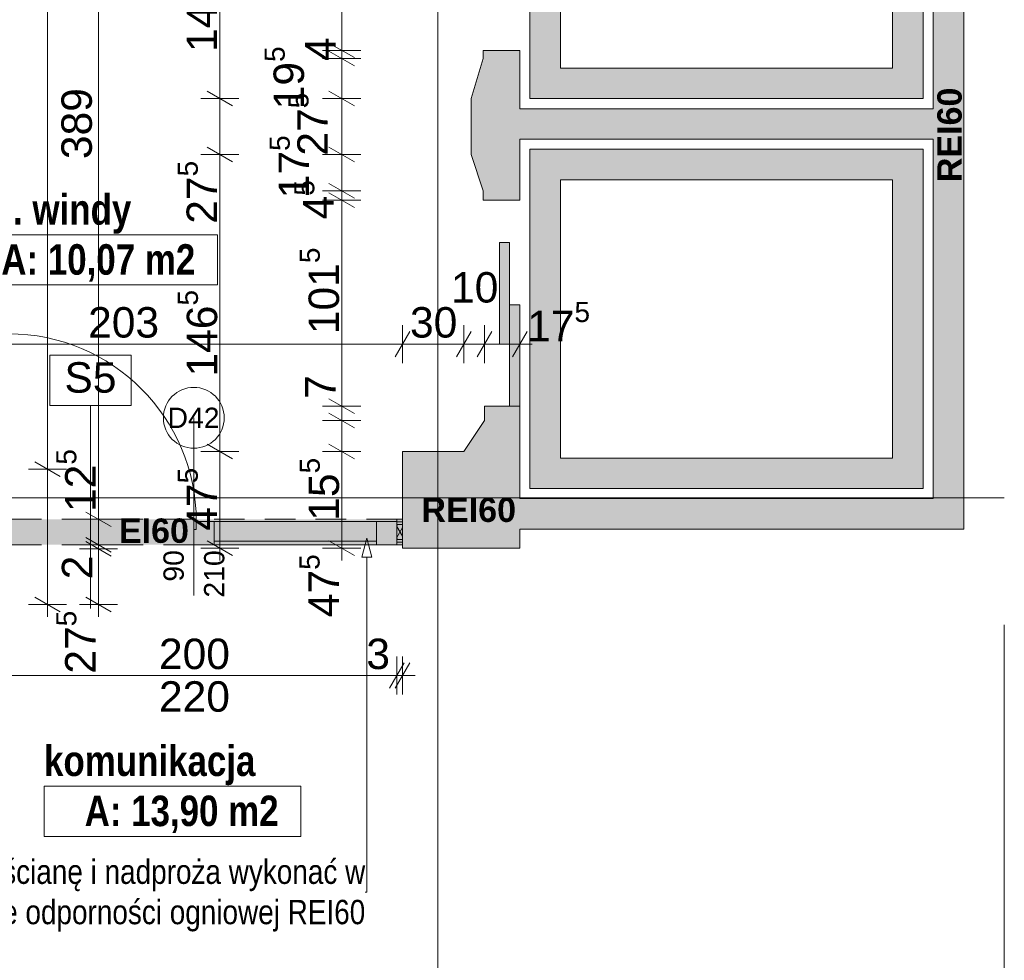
# Paper-space layout 'A-32 RZUT - PIĘTRO 2' of a CAD drawing. Header units: millimetres. Extents: x 0 to 800, y 0 to 550.
# Tile 11 of 17: x 448 to 545, y 125 to 218. Entities that reach past the tile are written whole.
import ezdxf
from ezdxf.xclip import XClip

# ---------------------------------------------------------------- set-up
doc = ezdxf.new("R2010")
doc.units = ezdxf.units.MM
doc.header["$MEASUREMENT"] = 0
doc.header["$XCLIPFRAME"] = 0
for name, pattern in [('ACAD_ISO03W100', [300, 120, -180]), ('DASHDOTX2', [1000, 500, -250, 0, -250]), ('Przer. długie kreski', [2.5, 1.5, -1]), ('PRZERYWANA_DU_A', [550, 350.0000000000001, -199.9999999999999])]:
    doc.linetypes.add(name, pattern=pattern)
for name, color, linetype, lineweight in [('0_Nr_pióra__2', 8, 'Continuous', 13), ('A_linie przekroju_Nr_pióra__1', 7, 'Continuous', 20), ('A_strefy_Nr_pióra__1', 7, 'Continuous', 20), ('A_winda_Nr_pióra__1', 7, 'Continuous', 20), ('A_wymiary_Nr_pióra__1', 7, 'Continuous', 20), ('A_wymiary_Nr_pióra__2', 8, 'Continuous', 13), ('A_ściany proj_Nr_pióra__1', 7, 'Continuous', 20), ('A_ściany_Nr_pióra__1', 7, 'Continuous', 20), ('Drzwi Archicad_Nr_pióra__1', 7, 'Continuous', 20), ('Drzwi Archicad_Nr_pióra__3', 252, 'Continuous', 13), ('Znaczniki drzwi Archicada_Nr_pióra__3', 252, 'Continuous', 13)]:
    doc.layers.add(name, color=color, linetype=linetype, lineweight=lineweight)
for name, color, linetype, lineweight, true_color in [('A_opis ścian_Nr_pióra__19', 7, 'Continuous', 5, 0x191919), ('A_opis_Nr_pióra__10', 7, 'Continuous', 13, 0x4b4b4b), ('A_opis_Nr_pióra__255', 7, 'Continuous', 15, 0x242424), ('A_osie_Nr_pióra__16', 7, 'Continuous', 5, 0x0f0f0f), ('A_ppoż proj_Nr_pióra__8', 7, 'Continuous', 13, 0x4c4c4c), ('A_ściany proj_Nr_pióra__21', 7, 'Continuous', 5, 0xb0b0b0)]:
    doc.layers.add(name, color=color, linetype=linetype, lineweight=lineweight, true_color=true_color)
for name, color, linetype in [('A_podrys', 7, 'Continuous'), ('A_ppoż proj', 7, 'Continuous'), ('A_winda', 7, 'Continuous'), ('A_ściany', 7, 'Continuous'), ('A_ściany proj', 7, 'Continuous')]:
    doc.layers.add(name, color=color, linetype=linetype)
doc.styles.add('STYL_AUTOMATYCZNY_1', font='arial.ttf')
doc.styles.add('STYL_AUTOMATYCZNY_2', font='ARIALN.TTF')
doc.styles.add('STYL_AUTOMATYCZNY_3', font='arial.ttf')
doc.styles.add('STYL_AUTOMATYCZNY_4', font='arial.ttf')
doc.styles.add('STYL_AUTOMATYCZNY_5', font='arial.ttf')
doc.styles.add('STYL_AUTOMATYCZNY_6', font='ARIALN.TTF')
pattern_1 = [(0, (-3193.413088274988, -647.6028358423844), (0, 2), [0, -2])]

# ---------------------------------------------------------------- blocks, each defined once
blk = doc.blocks.new('Rysunek_1_1', base_point=(-3193.413088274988, -647.6028358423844))
at = {"layer": 'A_ppoż proj', "linetype": 'Continuous', "lineweight": 0, "true_color": 0x121212}
blk.add_hatch(color=250, dxfattribs=at).paths.add_polyline_path([(445.1478332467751, 165.9428323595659), (485.7095795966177, 165.9428323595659), (485.7095795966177, 168.4428323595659), (445.1478332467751, 168.4428323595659)])
at = {"layer": 'A_winda', "linetype": 'Continuous', "lineweight": 0, "true_color": 0xfdfdfd}
h = blk.add_hatch(color=7, dxfattribs=at)
h.paths.add_polyline_path([(498.2495795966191, 243.2468323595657), (498.2495795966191, 209.8978323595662), (536.9695795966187, 209.8978323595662), (536.9695795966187, 243.2468323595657)])
h.paths.add_polyline_path([(533.9695795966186, 240.2468323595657), (533.9695795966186, 212.8978323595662), (501.2495795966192, 212.8978323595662), (501.2495795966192, 240.2468323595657)], flags=0)
h = blk.add_hatch(color=7, dxfattribs=at)
h.paths.add_polyline_path([(536.9695795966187, 204.8978323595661), (498.2495795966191, 204.8978323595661), (498.2495795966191, 171.4828323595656), (536.9695795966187, 171.4828323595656)])
h.paths.add_polyline_path([(533.9695795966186, 201.8978323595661), (533.9695795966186, 174.4828323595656), (501.2495795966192, 174.4828323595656), (501.2495795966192, 201.8978323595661)], flags=0)
for points in [[(495.2495795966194, 195.7009841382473), (495.2495795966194, 185.7009841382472), (496.2495795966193, 185.7009841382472), (496.2495795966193, 195.7009841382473)], [(496.2495795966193, 189.5821095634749), (496.2495795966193, 179.5821095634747), (497.2495795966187, 179.5821095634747), (497.2495795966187, 189.5821095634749)]]:
    blk.add_hatch(color=7, dxfattribs=at).paths.add_polyline_path(points)
at = {"layer": 'A_ściany', "linetype": 'Continuous', "lineweight": 0, "true_color": 0x000000}
for points in [[(540.9695795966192, 167.4828323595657), (540.9695795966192, 244.2468323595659), (537.969579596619, 244.2468323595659), (537.969579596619, 170.4828323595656)], [(492.4692545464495, 204.3710188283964), (493.6515316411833, 200.8221095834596), (493.6515323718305, 199.8821107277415), (497.2495791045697, 199.8821107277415), (497.2495791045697, 214.6440753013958), (493.6295793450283, 214.6440753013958), (493.6295793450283, 213.8487694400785), (492.4692545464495, 209.9163858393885)], [(497.2495791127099, 205.8978323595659), (537.969579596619, 205.8978323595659), (537.969579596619, 208.8978323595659), (497.2495791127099, 208.8978323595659)], [(485.7095795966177, 165.6112161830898), (497.2495791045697, 165.6112161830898), (497.2495791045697, 167.4828326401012), (497.2495791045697, 179.5821097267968), (493.7915309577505, 179.5821089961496), (493.7915309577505, 178.1821099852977), (491.7458151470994, 175.1112164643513), (485.7095795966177, 175.1112164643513)], [(497.2495791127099, 167.4828323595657), (540.9695795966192, 167.4828323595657), (537.969579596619, 170.4828323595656), (497.2495791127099, 170.4828323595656)]]:
    blk.add_hatch(color=18, dxfattribs=at).paths.add_polyline_path(points)
at = {"layer": 'A_ściany proj', "linetype": 'Continuous', "lineweight": 13}
h = blk.add_hatch(dxfattribs=at)
h.set_pattern_fill('gypsum_0001', color=8, style=0, pattern_type=2)
h.set_pattern_definition(pattern_1)
h.paths.add_polyline_path([(485.1478331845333, 168.4428320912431), (485.1478331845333, 168.1928322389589), (485.7095795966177, 168.1928322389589), (485.7095795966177, 168.4428320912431)])
h = blk.add_hatch(dxfattribs=at)
h.set_pattern_fill('gypsum_0001', color=8, style=0, pattern_type=2)
h.set_pattern_definition(pattern_1)
h.paths.add_polyline_path([(485.7095795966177, 168.1928322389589), (485.1478331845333, 168.1928322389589), (485.1478331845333, 167.9428323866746), (485.7095795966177, 167.9428323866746)])
h = blk.add_hatch(dxfattribs=at)
h.set_pattern_fill('batt_insulation_0001', color=8, style=0, pattern_type=2)
h.set_pattern_definition([(60.00000000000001, (-3193.413088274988, -647.6028358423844), (-0.5196152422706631, 0.2999999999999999), []), (120, (-3193.413088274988, -647.6028358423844), (0.519615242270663, 0.3000000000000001), [])])
h.paths.add_polyline_path([(485.7095795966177, 167.9428323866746), (485.1478331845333, 167.9428323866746), (485.1478331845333, 166.4428320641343), (485.7095795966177, 166.4428320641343)])
h = blk.add_hatch(dxfattribs=at)
h.set_pattern_fill('gypsum_0001', color=8, style=0, pattern_type=2)
h.set_pattern_definition(pattern_1)
h.paths.add_polyline_path([(485.7095795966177, 166.4428320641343), (485.1478331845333, 166.4428320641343), (485.1478331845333, 166.1928322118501), (485.7095795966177, 166.1928322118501)])
h = blk.add_hatch(dxfattribs=at)
h.set_pattern_fill('gypsum_0001', color=8, style=0, pattern_type=2)
h.set_pattern_definition(pattern_1)
h.paths.add_polyline_path([(485.1478331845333, 165.9428323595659), (485.7095795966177, 165.9428323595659), (485.7095795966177, 166.1928322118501), (485.1478331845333, 166.1928322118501)])
at = {"layer": '0_Nr_pióra__2', "color": 8, "linetype": 'PRZERYWANA_DU_A', "lineweight": 13, "ltscale": 2, "flags": 128}
blk.add_lwpolyline([(544.9695795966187, 110.5468323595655), (544.9695795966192, 300.5468323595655)], dxfattribs=at)
at = {"layer": 'A_linie przekroju_Nr_pióra__1', "color": 7, "linetype": 'ACAD_ISO03W100', "lineweight": 20, "ltscale": 2}
blk.add_line((83.03712578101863, 186.2122356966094), (544.9695824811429, 186.2122356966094), dxfattribs=at)
at = {"layer": 'A_opis ścian_Nr_pióra__19', "color": 250, "linetype": 'Continuous', "lineweight": 5, "ltscale": 2, "true_color": 0x191919}
for p, q in [((458.9700749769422, 184.6087620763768), (450.9700799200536, 184.6087620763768)), ((450.9700799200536, 184.6087620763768), (450.9700799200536, 179.6587655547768)), ((458.9700749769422, 179.6587655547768), (458.9700749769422, 184.6087620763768)), ((450.9700799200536, 179.6587655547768), (458.9700749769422, 179.6587655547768)), ((454.9701782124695, 179.6587580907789), (454.9701782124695, 159.6587592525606))]:
    blk.add_line(p, q, dxfattribs=at)
at = {"layer": 'A_opis_Nr_pióra__255', "color": 250, "linetype": 'Continuous', "lineweight": 15, "ltscale": 2, "true_color": 0x242424}
for p, q in [((482.19316246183, 166.5867301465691), (481.6931641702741, 164.7207008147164)), ((482.19316246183, 166.5867301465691), (482.6931682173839, 164.7207008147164)), ((482.6931682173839, 164.7207008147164), (481.6931641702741, 164.7207008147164)), ((482.19316246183, 164.7207008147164), (482.19316246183, 131.715402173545)), ((482.19316246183, 131.715402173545), (482.0307085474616, 131.715402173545))]:
    blk.add_line(p, q, dxfattribs=at)
at = {"layer": 'A_osie_Nr_pióra__16', "color": 250, "linetype": 'DASHDOTX2', "lineweight": 5, "ltscale": 2, "true_color": 0x0f0f0f}
for p, q in [((489.1811322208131, 409.4627815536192), (489.1811322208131, 110.5468336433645)), ((544.9695777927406, 170.5468394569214), (96.57179472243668, 170.5468394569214))]:
    blk.add_line(p, q, dxfattribs=at)
at = {"layer": 'A_strefy_Nr_pióra__1', "color": 7, "linetype": 'Continuous', "lineweight": 20, "ltscale": 2}
for p, q in [((442.1898955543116, 196.4735928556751), (467.4948114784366, 196.4735928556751)), ((467.4948114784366, 196.4735928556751), (467.4948114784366, 191.5324113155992)), ((442.1898955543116, 191.5324113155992), (467.4948114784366, 191.5324113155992)), ((450.3969792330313, 142.152332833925), (450.3969792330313, 137.211151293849)), ((450.3969792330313, 142.152332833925), (475.7018951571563, 142.152332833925)), ((475.7018951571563, 142.152332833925), (475.7018951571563, 137.211151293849)), ((450.3969792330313, 137.211151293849), (475.7018951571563, 137.211151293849))]:
    blk.add_line(p, q, dxfattribs=at)
at = {"layer": 'A_winda_Nr_pióra__1', "color": 7, "linetype": 'PRZERYWANA_DU_A', "lineweight": 20, "ltscale": 2, "flags": 128}
for points in [[(498.2495795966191, 243.2468323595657), (536.9695795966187, 243.2468323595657), (536.9695795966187, 209.8978323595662), (498.2495795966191, 209.8978323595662)], [(533.9695795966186, 240.2468323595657), (533.9695795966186, 212.8978323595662), (501.2495795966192, 212.8978323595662), (501.2495795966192, 240.2468323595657)], [(536.9695795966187, 204.8978323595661), (498.2495795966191, 204.8978323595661), (498.2495795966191, 171.4828323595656), (536.9695795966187, 171.4828323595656)], [(533.9695795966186, 201.8978323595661), (533.9695795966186, 174.4828323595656), (501.2495795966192, 174.4828323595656), (501.2495795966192, 201.8978323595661)]]:
    blk.add_lwpolyline(points, close=True, dxfattribs=at)
at = {"layer": 'A_winda_Nr_pióra__1', "color": 7, "linetype": 'Continuous', "lineweight": 20, "ltscale": 2, "flags": 128}
for points in [[(495.2495795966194, 195.7009841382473), (495.2495795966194, 185.7009841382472), (496.2495795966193, 185.7009841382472), (496.2495795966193, 195.7009841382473)], [(496.2495795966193, 189.5821095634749), (496.2495795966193, 179.5821095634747), (497.2495795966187, 179.5821095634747), (497.2495795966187, 189.5821095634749)]]:
    blk.add_lwpolyline(points, close=True, dxfattribs=at)
at = {"layer": 'A_wymiary_Nr_pióra__1', "color": 7, "linetype": 'Continuous', "lineweight": 20, "ltscale": 2}
for p, q in [((478.4595811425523, 215.3704575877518), (480.9595800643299, 213.9270846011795)), ((478.4595811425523, 214.5704588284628), (480.9595800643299, 213.1270783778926)), ((466.4595773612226, 210.6380739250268), (468.9595762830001, 209.1947009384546)), ((478.4595811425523, 210.6380739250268), (480.9595800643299, 209.1947009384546)), ((466.4595773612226, 205.0927041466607), (468.9595762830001, 203.6493311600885)), ((478.4595811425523, 205.0927041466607), (480.9595800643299, 203.6493311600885)), ((478.4595811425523, 201.5437970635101), (480.9595800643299, 200.1004240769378)), ((478.4595811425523, 200.6037960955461), (480.9595800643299, 199.1604231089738)), ((486.4312652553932, 186.9573985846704), (484.9878922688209, 184.4573996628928)), ((492.4675048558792, 186.9573985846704), (491.0241244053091, 184.4573996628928)), ((494.5132150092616, 186.9573985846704), (493.0698420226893, 184.4573996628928)), ((496.5278898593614, 184.4573996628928), (497.9712703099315, 186.9573985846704)), ((478.4595811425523, 180.3037967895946), (480.9595800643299, 178.8604238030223)), ((478.4595811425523, 178.9037970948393), (480.9595800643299, 177.460424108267)), ((466.4595773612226, 175.8329068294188), (468.9595762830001, 174.3895263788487)), ((478.4595811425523, 175.8329068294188), (480.9595800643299, 174.3895263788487)), ((449.4995827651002, 174.1085217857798), (451.9995816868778, 172.6651413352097)), ((454.4995806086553, 169.1645188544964), (456.9995795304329, 167.7211458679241)), ((454.4995806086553, 166.6645199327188), (456.9995795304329, 165.2211469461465)), ((456.9995795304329, 164.821143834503), (454.4995806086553, 166.2645168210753)), ((466.4595773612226, 166.3329019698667), (468.9595762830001, 164.8895289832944)), ((478.4595811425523, 166.3329019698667), (480.9595800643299, 164.8895289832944)), ((449.4995827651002, 160.7685213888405), (451.9995816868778, 159.3251484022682)), ((454.4995806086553, 160.7685213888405), (456.9995795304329, 159.3251484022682)), ((484.4261443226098, 151.7968332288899), (485.869517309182, 154.2968321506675)), ((486.4312652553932, 154.2968321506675), (484.9878922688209, 151.7968332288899))]:
    blk.add_line(p, q, dxfattribs=at)
at = {"layer": 'A_wymiary_Nr_pióra__2', "color": 8, "linetype": 'Continuous', "lineweight": 13, "ltscale": 2}
for p, q in [((455.7495763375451, 168.4428323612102), (455.7495763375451, 246.2868295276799)), ((450.74957849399, 173.3868352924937), (450.74957849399, 242.4468339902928)), ((467.7095805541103, 209.9163874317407), (467.7095805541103, 239.4468293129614)), ((479.7095768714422, 214.6487710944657), (479.7095768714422, 234.8287717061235)), ((481.5845779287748, 214.6487710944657), (477.8345832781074, 214.6487710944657)), ((479.7095768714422, 213.8487723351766), (479.7095768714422, 214.6487710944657)), ((481.5845779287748, 213.8487723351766), (477.8345832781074, 213.8487723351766)), ((479.7095768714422, 209.9163874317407), (479.7095768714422, 213.8487723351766)), ((469.584581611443, 209.9163874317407), (465.8345794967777, 209.9163874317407)), ((467.7095805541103, 204.3710176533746), (467.7095805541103, 209.9163874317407)), ((481.5845779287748, 209.9163874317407), (477.8345832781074, 209.9163874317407)), ((479.7095768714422, 204.3710176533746), (479.7095768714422, 209.9163874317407)), ((469.584581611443, 204.3710176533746), (465.8345794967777, 204.3710176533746)), ((467.7095805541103, 175.1112128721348), (467.7095805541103, 204.3710176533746)), ((481.5845779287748, 204.3710176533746), (477.8345832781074, 204.3710176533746)), ((479.7095768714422, 200.8221105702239), (479.7095768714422, 204.3710176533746)), ((481.5845779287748, 200.8221105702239), (477.8345832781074, 200.8221105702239)), ((479.7095768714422, 199.8821096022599), (479.7095768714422, 200.8221105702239)), ((481.5845779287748, 199.8821096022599), (477.8345832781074, 199.8821096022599)), ((479.7095768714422, 179.5821102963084), (479.7095768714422, 199.8821096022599)), ((485.709578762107, 183.83239433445), (485.709578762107, 187.5823964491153)), ((491.7458183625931, 183.83239433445), (491.7458183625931, 187.5823964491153)), ((493.7915285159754, 183.83239433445), (493.7915285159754, 187.5823964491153)), ((497.2495763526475, 183.83239433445), (497.2495763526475, 187.5823964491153)), ((445.1478331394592, 185.7073953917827), (485.709578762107, 185.7073953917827)), ((485.709578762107, 185.7073953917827), (491.7458183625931, 185.7073953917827)), ((491.7458183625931, 185.7073953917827), (493.7915285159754, 185.7073953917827)), ((493.7915285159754, 185.7073953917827), (497.2495763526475, 185.7073953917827)), ((497.2495763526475, 185.7073953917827), (498.472082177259, 185.7073953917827)), ((481.5845779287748, 179.5821102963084), (477.8345832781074, 179.5821102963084)), ((479.7095768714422, 178.1821106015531), (479.7095768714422, 179.5821102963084)), ((481.5845779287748, 178.1821106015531), (477.8345832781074, 178.1821106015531)), ((479.7095768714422, 175.1112128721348), (479.7095768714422, 178.1821106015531)), ((469.584581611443, 175.1112128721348), (465.8345794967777, 175.1112128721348)), ((467.7095805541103, 165.6112154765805), (467.7095805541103, 175.1112128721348)), ((481.5845779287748, 175.1112128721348), (477.8345832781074, 175.1112128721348)), ((479.7095768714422, 165.6112154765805), (479.7095768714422, 175.1112128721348)), ((452.6245795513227, 173.3868352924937), (448.8745774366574, 173.3868352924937)), ((450.74957849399, 160.0468348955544), (450.74957849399, 173.3868352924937)), ((457.6245773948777, 168.4428323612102), (453.8745827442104, 168.4428323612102)), ((455.7495763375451, 165.9428334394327), (455.7495763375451, 168.4428323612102)), ((457.6245773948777, 165.9428334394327), (453.8745827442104, 165.9428334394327)), ((455.7495763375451, 165.5428303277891), (455.7495763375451, 165.9428334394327)), ((457.6245773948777, 165.5428303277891), (453.8745827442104, 165.5428303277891)), ((455.7495763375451, 160.0468348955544), (455.7495763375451, 165.5428303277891)), ((469.584581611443, 165.6112154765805), (465.8345794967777, 165.6112154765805)), ((467.7095805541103, 164.388717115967), (467.7095805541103, 165.6112154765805)), ((481.5845779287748, 165.6112154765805), (477.8345832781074, 165.6112154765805)), ((479.7095768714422, 164.388717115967), (479.7095768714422, 165.6112154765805)), ((452.6245795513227, 160.0468348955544), (448.8745774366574, 160.0468348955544)), ((450.74957849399, 158.8243290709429), (450.74957849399, 160.0468348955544)), ((457.6245773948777, 160.0468348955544), (453.8745827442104, 160.0468348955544)), ((455.7495763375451, 158.8243290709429), (455.7495763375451, 160.0468348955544)), ((485.1478308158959, 151.171835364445), (485.1478308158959, 154.9218300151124)), ((485.709578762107, 151.171835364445), (485.709578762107, 154.9218300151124)), ((445.1478331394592, 153.0468289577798), (485.1478308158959, 153.0468289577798)), ((485.1478308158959, 153.0468289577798), (485.709578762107, 153.0468289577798)), ((485.709578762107, 153.0468289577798), (486.9320771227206, 153.0468289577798))]:
    blk.add_line(p, q, dxfattribs=at)
at = {"layer": 'A_ściany proj_Nr_pióra__1', "color": 7, "linetype": 'Continuous', "lineweight": 20, "ltscale": 2, "flags": 128}
for points in [[(485.7095795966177, 168.4428323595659), (485.1478331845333, 168.4428323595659)], [(485.1478331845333, 165.9428323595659), (485.7095795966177, 165.9428323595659)]]:
    blk.add_lwpolyline(points, dxfattribs=at)
at = {"layer": 'A_ściany proj_Nr_pióra__21', "color": 253, "linetype": 'Continuous', "lineweight": 5, "ltscale": 2, "true_color": 0xb0b0b0}
for p, q in [((485.1478308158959, 168.2428345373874), (485.1478308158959, 168.4428323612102)), ((485.1478308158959, 168.1928332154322), (485.1478308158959, 168.2428345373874)), ((485.709578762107, 168.1928332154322), (485.1478308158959, 168.1928332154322)), ((485.1478308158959, 167.9428340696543), (485.1478308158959, 168.1928332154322)), ((485.709578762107, 167.9428340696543), (485.1478308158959, 167.9428340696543)), ((485.1478308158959, 166.4428317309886), (485.1478308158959, 167.9428340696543)), ((485.1478308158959, 166.4428317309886), (485.709578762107, 166.4428317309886)), ((485.1478308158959, 166.1928325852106), (485.1478308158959, 166.4428317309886)), ((485.1478308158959, 166.1928325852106), (485.709578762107, 166.1928325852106)), ((485.1478308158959, 165.9428334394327), (485.1478308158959, 166.1928325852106))]:
    blk.add_line(p, q, dxfattribs=at)
at = {"layer": 'A_ściany proj_Nr_pióra__21', "color": 253, "linetype": 'Continuous', "lineweight": 5, "ltscale": 2, "true_color": 0xb0b0b0, "flags": 128}
for points in [[(485.7095795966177, 168.1928323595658), (485.7095795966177, 168.4428323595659)], [(485.7095795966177, 167.9428323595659), (485.7095795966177, 168.1928323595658)], [(485.7095795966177, 166.4428323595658), (485.7095795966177, 167.9428323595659)], [(485.7095795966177, 166.192832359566), (485.7095795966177, 166.4428323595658)], [(485.7095795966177, 165.9428323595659), (485.7095795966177, 166.192832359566)]]:
    blk.add_lwpolyline(points, dxfattribs=at)
at = {"layer": 'A_ściany_Nr_pióra__1', "color": 7, "linetype": 'Continuous', "lineweight": 20, "ltscale": 2}
for p, q in [((493.6295821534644, 214.6440762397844), (497.2495763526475, 214.6440762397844)), ((497.2495763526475, 199.8821096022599), (493.6515337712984, 199.8821096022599)), ((493.7915285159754, 179.5821102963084), (497.2495763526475, 179.5821102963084))]:
    blk.add_line(p, q, dxfattribs=at)
at = {"layer": 'A_ściany_Nr_pióra__1', "color": 7, "linetype": 'Continuous', "lineweight": 20, "ltscale": 2, "flags": 128}
for points in [[(537.969579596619, 244.2468323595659), (537.969579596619, 208.8978323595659)], [(540.9695795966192, 167.4828323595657), (540.9695795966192, 244.2468323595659)], [(493.6295792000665, 214.6487689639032), (493.6295792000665, 213.8487690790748)], [(497.2495791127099, 208.8978323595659), (497.2495791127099, 214.6440747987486)], [(493.6295792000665, 213.8487690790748), (492.4692542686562, 209.916385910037)], [(492.4692542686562, 209.916385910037), (492.4692542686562, 204.3710188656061)], [(537.969579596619, 208.8978323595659), (497.2495791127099, 208.8978323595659)], [(497.2495791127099, 205.8978323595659), (537.969579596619, 205.8978323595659)], [(497.2495791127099, 199.8821107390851), (497.2495791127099, 205.8978323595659)], [(537.969579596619, 205.8978323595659), (537.969579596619, 170.4828323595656)], [(492.4692542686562, 204.3710188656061), (493.6515317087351, 200.822109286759)], [(493.6515317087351, 200.822109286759), (493.6515317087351, 199.8821101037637)], [(493.7915310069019, 179.5821089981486), (493.7915310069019, 178.1821098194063)], [(497.2495791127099, 170.4828323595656), (497.2495791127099, 179.5821100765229)], [(493.7915310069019, 178.1821098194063), (491.7458154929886, 175.1112163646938)], [(491.7458154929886, 175.1112163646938), (485.7095795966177, 175.1112163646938)], [(485.7095795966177, 175.1112163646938), (485.7095795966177, 165.6112161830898)], [(537.969579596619, 170.4828323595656), (497.2495791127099, 170.4828323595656)], [(497.2495791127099, 167.4828323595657), (540.9695795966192, 167.4828323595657)], [(497.2495791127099, 165.6112161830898), (497.2495791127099, 167.4828323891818)], [(485.7095795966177, 165.6112161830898), (497.2495791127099, 165.6112161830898)]]:
    blk.add_lwpolyline(points, dxfattribs=at)
at = {"layer": 'Drzwi Archicad_Nr_pióra__1', "color": 7, "linetype": 'Continuous', "lineweight": 20, "ltscale": 2}
for p, q in [((493.6295821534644, 214.6440762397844), (497.2495763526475, 214.6440762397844)), ((497.2495763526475, 199.8821096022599), (493.6515337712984, 199.8821096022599)), ((493.7915285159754, 179.5821102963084), (497.2495763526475, 179.5821102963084))]:
    blk.add_line(p, q, dxfattribs=at)
at = {"layer": 'Drzwi Archicad_Nr_pióra__3', "color": 252, "linetype": 'Przer. długie kreski', "lineweight": 13, "ltscale": 2}
for p, q in [((485.1478308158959, 168.4428323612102), (445.1478331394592, 168.4428323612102)), ((485.1478308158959, 165.9428334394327), (445.1478331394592, 165.9428334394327))]:
    blk.add_line(p, q, dxfattribs=at)
at = {"layer": 'Drzwi Archicad_Nr_pióra__3', "color": 252, "linetype": 'Continuous', "lineweight": 13, "ltscale": 2}
for p, q in [((465.3878368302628, 167.4428357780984), (465.3878368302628, 168.2428345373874)), ((465.3878368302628, 168.2428345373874), (467.1478326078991, 168.2428345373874)), ((467.1478326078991, 168.2428345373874), (467.1478326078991, 165.9428334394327)), ((483.1478301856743, 168.2428345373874), (467.1478326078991, 168.2428345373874)), ((467.1478326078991, 168.2428345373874), (467.1478326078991, 165.9428334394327)), ((467.1478326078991, 168.2428345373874), (483.1478301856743, 168.2428345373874)), ((483.1478301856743, 165.9428334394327), (483.1478301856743, 168.2428345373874)), ((483.1478301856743, 168.2428345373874), (485.1478308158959, 168.2428345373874)), ((483.1478301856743, 165.9428334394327), (483.1478301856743, 168.2428345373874)), ((485.1478308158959, 168.2428345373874), (485.1478308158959, 168.4428323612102)), ((485.1478308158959, 168.2428345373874), (485.1478308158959, 165.9428334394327)), ((485.1478308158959, 168.1928332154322), (485.1478308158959, 168.2428345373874)), ((485.1478308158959, 168.1928332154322), (485.1478308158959, 168.2428345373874)), ((485.1478308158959, 167.9428340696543), (485.1478308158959, 168.1928332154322)), ((485.1478308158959, 167.9428340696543), (485.1478308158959, 168.1928332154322)), ((485.1478308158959, 166.4428317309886), (485.1478308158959, 167.9428340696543)), ((485.1478308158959, 166.4428317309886), (485.1478308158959, 167.9428340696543)), ((465.1478319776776, 165.9428334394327), (465.1478319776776, 167.4428357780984)), ((465.1478319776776, 167.4428357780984), (465.3878368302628, 167.4428357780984)), ((467.1478326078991, 165.9428334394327), (465.1478319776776, 165.9428334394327)), ((483.1478301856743, 166.3028295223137), (467.1478326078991, 166.3028295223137)), ((467.1478326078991, 165.9428334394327), (483.1478301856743, 165.9428334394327)), ((485.1478308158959, 165.9428334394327), (483.1478301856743, 165.9428334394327)), ((485.1478308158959, 166.1928325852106), (485.1478308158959, 166.4428317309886)), ((485.1478308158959, 166.1928325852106), (485.1478308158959, 166.4428317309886)), ((485.1478308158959, 165.9428334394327), (485.1478308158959, 166.1928325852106)), ((485.1478308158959, 165.9428334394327), (485.1478308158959, 166.1928325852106))]:
    blk.add_line(p, q, dxfattribs=at)
blk.add_arc((446.9078332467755, 168.2428323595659), 18.48000000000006, 0, 90, dxfattribs=at)
at = {"layer": 'Znaczniki drzwi Archicada_Nr_pióra__3', "color": 252, "linetype": 'Continuous', "lineweight": 13, "ltscale": 2}
blk.add_line((465.1478319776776, 178.4428355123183), (465.1478319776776, 160.9428355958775), dxfattribs=at)
at = {"layer": 'Znaczniki drzwi Archicada_Nr_pióra__3', "color": 252, "linetype": 'Continuous', "lineweight": 13, "ltscale": 2, "flags": 128}
blk.add_lwpolyline([(468.1478332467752, 178.4428323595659, 0.9999999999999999), (462.147833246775, 178.4428323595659, 0.9999999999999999)], format="xyb", close=True, dxfattribs=at)
at = {"layer": 'A_opis ścian_Nr_pióra__19', "color": 250, "linetype": 'Continuous', "lineweight": 5, "true_color": 0x191919, "insert": (454.9700784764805, 183.9230511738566), "char_height": 3, "attachment_point": 2, "style": 'STYL_AUTOMATYCZNY_1'}
blk.add_mtext('\\A1;{\\pqc;\\fArial|b0|i0|c238|p0;\\W1.000000;S5}', dxfattribs=at)
at = {"layer": 'A_opis_Nr_pióra__10', "color": 251, "linetype": 'Continuous', "lineweight": 13, "true_color": 0x4b4b4b, "insert": (482.0307088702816, 131.3781896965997), "char_height": 2.400000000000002, "width": 42.19162256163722, "attachment_point": 6, "line_spacing_factor": 0.9929321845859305, "style": 'STYL_AUTOMATYCZNY_2'}
blk.add_mtext('\\A1;{\\pqr;\\fArial Narrow|b0|i0|c238|p0;\\W1.000000;ścianę i nadproża wykonać w klasie odporności ogniowej REI60}', dxfattribs=at)
at = {"layer": 'A_ppoż proj_Nr_pióra__8', "color": 251, "linetype": 'Continuous', "lineweight": 13, "true_color": 0x4c4c4c, "insert": (539.5885372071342, 206.3187867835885), "char_height": 2.399999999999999, "attachment_point": 5, "rotation": 90, "style": 'STYL_AUTOMATYCZNY_3'}
blk.add_mtext('\\A1;{\\pqc;\\fArial|b1|i0|c238|p0;\\W1.000000;REI60}', dxfattribs=at)
at = {"layer": 'A_ppoż proj_Nr_pióra__8', "color": 251, "linetype": 'Continuous', "lineweight": 13, "true_color": 0x4c4c4c, "char_height": 2.399999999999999, "attachment_point": 5, "style": 'STYL_AUTOMATYCZNY_3'}
for s, insert in [('\\A1;{\\pqc;\\fArial|b1|i0|c238|p0;\\W1.000000;REI60}', (492.2221930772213, 169.3670670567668)), ('\\A1;{\\pqc;\\fArial|b1|i0|c238|p0;\\W1.000000;EI60}', (461.2203918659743, 167.309971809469))]:
    blk.add_mtext(s, dxfattribs=dict(at, insert=insert))
at = {"layer": 'A_strefy_Nr_pióra__1', "color": 7, "linetype": 'Continuous', "lineweight": 20, "char_height": 3, "attachment_point": 1, "style": 'STYL_AUTOMATYCZNY_6'}
for s, insert in [('\\A1;{\\pql;\\fArial Narrow|b1|i0|c238|p0;\\W1.000000;prz. windy}', (442.189892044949, 200.4758880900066)), ('\\A1;{\\pql;\\fArial Narrow|b1|i0|c238|p0;\\W1.000000;A: 10,07 m2}', (446.189892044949, 195.5450515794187)), ('\\A1;{\\pql;\\fArial Narrow|b1|i0|c238|p0;\\W1.000000;komunikacja}', (450.3969772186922, 146.1546274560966)), ('\\A1;{\\pql;\\fArial Narrow|b1|i0|c238|p0;\\W1.000000;A: 13,90 m2}', (454.3969772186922, 141.2237909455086))]:
    blk.add_mtext(s, dxfattribs=dict(at, insert=insert))
at = {"layer": 'A_wymiary_Nr_pióra__1', "color": 7, "linetype": 'Continuous', "lineweight": 20, "char_height": 3, "attachment_point": 7, "rotation": 90, "style": 'STYL_AUTOMATYCZNY_1'}
for s, insert in [('\\A1;{\\pql;\\fArial|b0|i0|c238|p0;\\W1.000000;147\\fArial|b0|i0|c238|p0;\\W1.000000;\\A1{\\H.66x;\\S5^  ;}}', (468.3078926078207, 214.4890579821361)), ('\\A1;{\\pql;\\fArial|b0|i0|c238|p0;\\W1.000000;19\\fArial|b0|i0|c238|p0;\\W1.000000;\\A1{\\H.66x;\\S5^  ;}}', (476.8749683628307, 208.8393074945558)), ('\\A1;{\\pql;\\fArial|b0|i0|c238|p0;\\W1.000000;27\\fArial|b0|i0|c238|p0;\\W1.000000;\\A1{\\H.66x;\\S5^  ;}}', (479.2171597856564, 204.2719579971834)), ('\\A1;{\\pql;\\fArial|b0|i0|c238|p0;\\W1.000000;17\\fArial|b0|i0|c238|p0;\\W1.000000;\\A1{\\H.66x;\\S5^  ;}}', (477.3648141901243, 200.0730465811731)), ('\\A1;{\\pql;\\fArial|b0|i0|c238|p0;\\W1.000000;27\\fArial|b0|i0|c238|p0;\\W1.000000;\\A1{\\H.66x;\\S5^  ;}}', (468.3078926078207, 197.5619787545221)), ('\\A1;{\\pql;\\fArial|b0|i0|c238|p0;\\W1.000000;4\\fArial|b0|i0|c238|p0;\\W1.000000;\\A1{\\H.66x;\\S5^  ;}}', (479.7876108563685, 197.9982934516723)), ('\\A1;{\\pql;\\fArial|b0|i0|c238|p0;\\W1.000000;101\\fArial|b0|i0|c238|p0;\\W1.000000;\\A1{\\H.66x;\\S5^  ;}}', (480.3249684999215, 186.6888355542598)), ('\\A1;{\\pql;\\fArial|b0|i0|c238|p0;\\W1.000000;146\\fArial|b0|i0|c238|p0;\\W1.000000;\\A1{\\H.66x;\\S5^  ;}}', (468.324968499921, 182.5104875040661)), ('\\A1;{\\pql;\\fArial|b0|i0|c238|p0;\\W1.000000;12\\fArial|b0|i0|c238|p0;\\W1.000000;\\A1{\\H.66x;\\S5^  ;}}', (456.3478926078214, 169.1653324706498)), ('\\A1;{\\pql;\\fArial|b0|i0|c238|p0;\\W1.000000;15\\fArial|b0|i0|c238|p0;\\W1.000000;\\A1{\\H.66x;\\S5^  ;}}', (480.3249684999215, 168.30217625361)), ('\\A1;{\\pql;\\fArial|b0|i0|c238|p0;\\W1.000000;47\\fArial|b0|i0|c238|p0;\\W1.000000;\\A1{\\H.66x;\\S5^  ;}}', (468.3078926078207, 167.3179462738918)), ('\\A1;{\\pql;\\fArial|b0|i0|c238|p0;\\W1.000000;47\\fArial|b0|i0|c238|p0;\\W1.000000;\\A1{\\H.66x;\\S5^  ;}}', (480.3078926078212, 158.8021760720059)), ('\\A1;{\\pql;\\fArial|b0|i0|c238|p0;\\W1.000000;27\\fArial|b0|i0|c238|p0;\\W1.000000;\\A1{\\H.66x;\\S5^  ;}}', (456.3478926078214, 153.2377922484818))]:
    blk.add_mtext(s, dxfattribs=dict(at, insert=insert))
at = {"layer": 'A_wymiary_Nr_pióra__1', "color": 7, "linetype": 'Continuous', "lineweight": 20, "char_height": 3, "attachment_point": 7, "rotation": 90, "style": 'STYL_AUTOMATYCZNY_5'}
for s, insert, width in [('\\A1;{\\pql;\\fArial|b0|i0|c238|p0;\\W1.000000;4}', (479.1095795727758, 213.5889102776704), 2.288172), ('\\A1;{\\pql;\\fArial|b0|i0|c238|p0;\\W1.000000;389}', (455.149579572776, 203.9325772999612), 6.86451), ('\\A1;{\\pql;\\fArial|b0|i0|c238|p0;\\W1.000000;7}', (479.1095795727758, 180.3046090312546), 2.288172), ('\\A1;{\\pql;\\fArial|b0|i0|c238|p0;\\W1.000000;2}', (455.149579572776, 162.5321603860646), 2.288172)]:
    blk.add_mtext(s, dxfattribs=dict(at, insert=insert, width=width))
at = {"layer": 'A_wymiary_Nr_pióra__1', "color": 7, "linetype": 'Continuous', "lineweight": 20, "insert": (497.9720792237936, 185.1090834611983), "char_height": 3, "attachment_point": 7, "style": 'STYL_AUTOMATYCZNY_1'}
blk.add_mtext('\\A1;{\\pql;\\fArial|b0|i0|c238|p0;\\W1.000000;17\\fArial|b0|i0|c238|p0;\\W1.000000;\\A1{\\H.66x;\\S5^  ;}}', dxfattribs=at)
at = {"layer": 'A_wymiary_Nr_pióra__1', "color": 7, "linetype": 'Continuous', "lineweight": 20, "char_height": 3, "attachment_point": 7, "style": 'STYL_AUTOMATYCZNY_5'}
for s, insert, width in [('\\A1;{\\pql;\\fArial|b0|i0|c238|p0;\\W1.000000;10}', (490.480498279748, 189.7573966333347), 4.57635), ('\\A1;{\\pql;\\fArial|b0|i0|c238|p0;\\W1.000000;203}', (454.7373535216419, 186.3073964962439), 6.86451), ('\\A1;{\\pql;\\fArial|b0|i0|c238|p0;\\W1.000000;30}', (486.4395225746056, 186.3073964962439), 4.57635), ('\\A1;{\\pql;\\fArial|b0|i0|c238|p0;\\W1.000000;200}', (461.7155781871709, 153.6468323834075), 6.86451), ('\\A1;{\\pql;\\fArial|b0|i0|c238|p0;\\W1.000000;3}', (482.1371612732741, 153.6468323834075), 2.288172), ('\\A1;{\\pql;\\fArial|b0|i0|c238|p0;\\W1.000000;220}', (461.7155781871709, 149.4468322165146), 6.86451)]:
    blk.add_mtext(s, dxfattribs=dict(at, insert=insert, width=width))
at = {"layer": 'Znaczniki drzwi Archicada_Nr_pióra__3', "color": 252, "linetype": 'Continuous', "lineweight": 13, "insert": (462.5579832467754, 177.4428464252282), "char_height": 2, "attachment_point": 7, "style": 'STYL_AUTOMATYCZNY_4'}
blk.add_mtext('\\A1;{\\pql;\\fArial CE|b0|i0|c238|p0;\\W1.000000;D42}', dxfattribs=at)
at = {"layer": 'Znaczniki drzwi Archicada_Nr_pióra__3', "color": 252, "linetype": 'Continuous', "lineweight": 13, "char_height": 2, "attachment_point": 7, "rotation": 90, "style": 'STYL_AUTOMATYCZNY_4'}
for s, insert in [('\\A1;{\\pql;\\fArial CE|b0|i0|c238|p0;\\W1.000000;90}', (464.1822860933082, 162.3021923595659)), ('\\A1;{\\pql;\\fArial CE|b0|i0|c238|p0;\\W1.000000;210}', (468.1822860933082, 160.731892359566))]:
    blk.add_mtext(s, dxfattribs=dict(at, insert=insert))

psp = doc.layouts.new('A-32 RZUT - PIĘTRO 2')

# ---------------------------------------------------------------- block references
at = {"layer": 'A_podrys', "color": 37, "linetype": 'Continuous', "lineweight": 5, "true_color": 0x656532}
ref = psp.add_blockref('Rysunek_1_1', (-3193.413088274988, -647.6028358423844), dxfattribs=at)
XClip(ref).set_block_clipping_path([(44.06963709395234, 110.5468323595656), (544.9695795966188, 528.1668323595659)])

doc.saveas('drawing.dxf')
